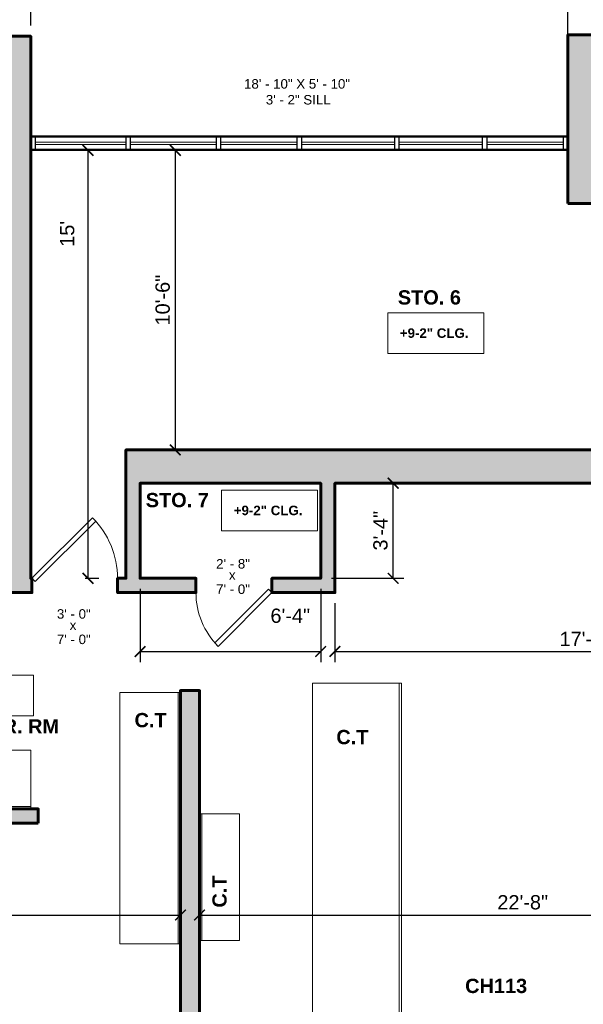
# Model space of a CAD drawing. Header units: inches. Extents: x -2078 to 109126, y -964 to 6385.
# Tile 138 of 256: x 21842 to 22079, y 4209 to 4623. Entities that reach past the tile are written whole.
import ezdxf

# ---------------------------------------------------------------- set-up
doc = ezdxf.new("R2010")
doc.units = ezdxf.units.IN
doc.header["$MEASUREMENT"] = 0
for name, color, linetype, lineweight in [('A-ANNO', 2, 'Continuous', 5), ('A-ANNO-DIMS', 1, 'Continuous', 9), ('A-CASE', 4, 'Continuous', 9), ('A-DOOR', 1, 'Continuous', 18), ('A-GLAZ-CURT', 52, 'Continuous', 9), ('A-GLAZ-CWMG', 51, 'Continuous', 9), ('A-WALL', 3, 'Continuous', 40), ('A-WINDOWS', 2, 'Continuous', 18)]:
    doc.layers.add(name, color=color, linetype=linetype, lineweight=lineweight)
doc.layers.add('A-HATCH', color=9, linetype='Continuous')
doc.styles.add('Arial_1', font='arial.ttf', dxfattribs={"height": 0.0625})
doc.styles.add('Arial_2', font='arial.ttf', dxfattribs={"height": 3})
doc.styles.add('Arial_B', font='arialbd.ttf', dxfattribs={"height": 4.5})
doc.styles.add('Arial_B_1', font='arialbd.ttf', dxfattribs={"height": 3})
doc.styles.add('JC', font='arial.ttf', dxfattribs={"height": 0.125})
doc.dimstyles.new('JC-DIMS', dxfattribs={"dimtxt": 0.125, "dimasz": 0.09375, "dimexe": 0.09375, "dimexo": 0.09375, "dimgap": 0.046875, "dimtad": 1, "dimdec": 1, "dimzin": 0, "dimdsep": 46, "dimlunit": 4, "dimtxsty": 'JC', "dimblk": 'ARCHTICK', "dimcen": 0.09, "dimclrd": 1, "dimclre": 1, "dimclrt": 256, "dimadec": 0, "dimazin": 0, "dimtfac": 1, "dimtdec": 1, "dimtofl": 0, "dimtmove": 1, "dimatfit": 3, "dimfxl": 1, "dimtolj": 1, "dimtzin": 0, "dimarcsym": 0})

# ---------------------------------------------------------------- blocks, each defined once
blk = doc.blocks.new('JC_DOOR_SINGLE PANEL - SINGLE DOOR-1525208-2nd Floor Plan')
at = {"layer": 'A-DOOR', "lineweight": 30}
for p, q in [((-8.87, -27.04), (16.59, -1.59)), ((18, -3), (-7.46, -28.46)), ((16.59, -1.59), (18, -3)), ((-7.46, -28.46), (-8.87, -27.04))]:
    blk.add_line(p, q, dxfattribs=at)
at = {"layer": 'A-DOOR', "lineweight": 9}
blk.add_arc((18, -3), 36, 180, 225, dxfattribs=at)
blk = doc.blocks.new('JC_DOOR_SINGLE PANEL - SINGLE DOOR-1525218-2nd Floor Plan')
at = {"layer": 'A-DOOR', "lineweight": 30}
for p, q in [((-8.04, -24.21), (14.59, -1.59)), ((16, -3), (-6.63, -25.63)), ((14.59, -1.59), (16, -3)), ((-6.63, -25.63), (-8.04, -24.21))]:
    blk.add_line(p, q, dxfattribs=at)
at = {"layer": 'A-DOOR', "lineweight": 9}
blk.add_arc((16, -3), 32, 180, 225, dxfattribs=at)
blk = doc.blocks.new('Instance - Opening - 16_ x 24_-1597986-2nd Floor Plan')
at = {"layer": 'A-WINDOWS'}
for p, q in [((-113, -3), (-113, 3)), ((-113, 3), (113, 3)), ((113, 3), (113, -3)), ((113, -3), (-113, -3))]:
    blk.add_line(p, q, dxfattribs=at)
blk = doc.blocks.new('System Panel - Glazed-1599069-2nd Floor Plan')
at = {"layer": 'A-GLAZ-CURT', "lineweight": 18}
for p, q in [((19, 0.5), (-19, 0.5)), ((-19, 0.5), (-19, -0.5)), ((19, -0.5), (19, 0.5)), ((-19, -0.5), (19, -0.5))]:
    blk.add_line(p, q, dxfattribs=at)
blk = doc.blocks.new('System Panel - Glazed-1598712-2nd Floor Plan')
at = {"layer": 'A-GLAZ-CURT', "lineweight": 18}
for p, q in [((16, 0.5), (-16, 0.5)), ((-16, 0.5), (-16, -0.5)), ((16, -0.5), (16, 0.5)), ((-16, -0.5), (16, -0.5))]:
    blk.add_line(p, q, dxfattribs=at)
blk = doc.blocks.new('System Panel - Glazed-1598710-2nd Floor Plan')
at = {"layer": 'A-GLAZ-CURT', "lineweight": 18}
for p, q in [((17.5, 0.5), (-17.5, 0.5)), ((-17.5, 0.5), (-17.5, -0.5)), ((17.5, -0.5), (17.5, 0.5)), ((-17.5, -0.5), (17.5, -0.5))]:
    blk.add_line(p, q, dxfattribs=at)
blk = doc.blocks.new('System Panel - Glazed-1598711-2nd Floor Plan')
at = {"layer": 'A-GLAZ-CURT', "lineweight": 18}
for p, q in [((19.5, 0.5), (-19.5, 0.5)), ((-19.5, 0.5), (-19.5, -0.5)), ((19.5, -0.5), (19.5, 0.5)), ((-19.5, -0.5), (19.5, -0.5))]:
    blk.add_line(p, q, dxfattribs=at)
blk = doc.blocks.new('System Panel - Glazed-1598709-2nd Floor Plan')
at = {"layer": 'A-GLAZ-CURT', "lineweight": 18}
for p, q in [((18, 0.5), (-18, 0.5)), ((-18, 0.5), (-18, -0.5)), ((18, -0.5), (18, 0.5)), ((-18, -0.5), (18, -0.5))]:
    blk.add_line(p, q, dxfattribs=at)
blk = doc.blocks.new('Rectangular Mullion - 2_5_ x 5_ rectangular-1564720-2nd Floor Plan')
at = {"layer": 'A-GLAZ-CWMG', "lineweight": 30}
for p, q in [((0, 2.5), (-2, 2.5)), ((-2, 2.5), (-2, -2.5)), ((0, -2.5), (0, 2.5)), ((-2, -2.5), (0, -2.5))]:
    blk.add_line(p, q, dxfattribs=at)
blk = doc.blocks.new('Rectangular Mullion - 2_5_ x 5_ rectangular-1564723-2nd Floor Plan')
at = {"layer": 'A-GLAZ-CWMG', "lineweight": 30}
for p, q in [((-2, 2.5), (0, 2.5)), ((-2, -2.5), (-2, 2.5)), ((0, 2.5), (0, -2.5)), ((0, -2.5), (-2, -2.5))]:
    blk.add_line(p, q, dxfattribs=at)
blk = doc.blocks.new('Rectangular Mullion - 2_5_ x 5_ rectangular-V11-2nd Floor Plan')
at = {"layer": 'A-GLAZ-CWMG'}
for p, q in [((-508.52, 466.61), (-546.52, 466.61)), ((-508.52, 466.61), (-508.52, 464.61)), ((-508.52, 461.61), (-546.52, 461.61)), ((-508.52, 463.61), (-508.52, 461.61))]:
    blk.add_line(p, q, dxfattribs=at)
blk = doc.blocks.new('Rectangular Mullion - 2_5_ x 5_ rectangular-1564719-2nd Floor Plan')
at = {"layer": 'A-GLAZ-CWMG', "lineweight": 30}
for p, q in [((-1, 2.5), (1, 2.5)), ((-1, -2.5), (-1, 2.5)), ((1, 2.5), (1, -2.5)), ((1, -2.5), (-1, -2.5))]:
    blk.add_line(p, q, dxfattribs=at)
blk = doc.blocks.new('Rectangular Mullion - 2_5_ x 5_ rectangular-1576960-2nd Floor Plan')
at = {"layer": 'A-GLAZ-CWMG'}
for p, q in [((-324.51, 466.61), (-356.51, 466.61)), ((-324.51, 461.61), (-356.51, 461.61))]:
    blk.add_line(p, q, dxfattribs=at)
blk = doc.blocks.new('Rectangular Mullion - 2_5_ x 5_ rectangular-1575378-2nd Floor Plan')
at = {"layer": 'A-GLAZ-CWMG'}
for p, q in [((-358.51, 466.61), (-393.51, 466.61)), ((-358.51, 461.61), (-393.51, 461.61))]:
    blk.add_line(p, q, dxfattribs=at)
blk = doc.blocks.new('Rectangular Mullion - 2_5_ x 5_ rectangular-1564715-2nd Floor Plan')
at = {"layer": 'A-GLAZ-CWMG'}
for p, q in [((-395.51, 466.61), (-434.51, 466.61)), ((-395.51, 461.61), (-434.51, 461.61))]:
    blk.add_line(p, q, dxfattribs=at)
blk = doc.blocks.new('Rectangular Mullion - 2_5_ x 5_ rectangular-1573216-2nd Floor Plan')
at = {"layer": 'A-GLAZ-CWMG'}
for p, q in [((-470.51, 466.61), (-506.51, 466.61)), ((-470.51, 461.61), (-506.51, 461.61))]:
    blk.add_line(p, q, dxfattribs=at)
blk = doc.blocks.new('JC_COUNTERTOP - JC_COUNTERTOP-1703647-2nd Floor Plan')
at = {"layer": 'A-CASE'}
for p, q in [((-194.85, 0), (-194.85, -1)), ((0, -1), (0, 0)), ((-194.85, -1), (0, -1)), ((-194.85, -1), (-194.85, -24.7)), ((0, -24.7), (0, -1)), ((-194.85, -24.7), (0, -24.7))]:
    blk.add_line(p, q, dxfattribs=at)
blk = doc.blocks.new('JC_COUNTERTOP - JC_COUNTERTOP-1703929-2nd Floor Plan')
at = {"layer": 'A-CASE'}
for p, q in [((-105.67, 0), (-105.67, -1)), ((0, -1), (0, 0)), ((-105.67, -1), (0, -1)), ((-105.67, -1), (-105.67, -25.57)), ((0, -25.57), (0, -1)), ((-105.67, -25.57), (0, -25.57))]:
    blk.add_line(p, q, dxfattribs=at)
blk = doc.blocks.new('JC_COUNTERTOP - JC_COUNTERTOP-1705602-2nd Floor Plan')
at = {"layer": 'A-CASE'}
for p, q in [((-53.31, 0), (-53.31, -1)), ((0, -1), (0, 0)), ((-53.31, -1), (0, -1)), ((-53.31, -1), (-53.31, -16.85)), ((0, -16.85), (0, -1)), ((-53.31, -16.85), (0, -16.85))]:
    blk.add_line(p, q, dxfattribs=at)
blk = doc.blocks.new('JC_COUNTERTOP - JC_COUNTERTOP-1705802-2nd Floor Plan')
at = {"layer": 'A-CASE'}
for p, q in [((-204.87, 0), (-204.87, -1)), ((0, 0), (-204.87, 0)), ((0, -1), (0, 0)), ((-204.87, -1), (0, -1)), ((-204.87, -1), (-204.87, -37.4)), ((0, -37.4), (0, -1)), ((-204.87, -37.4), (0, -37.4))]:
    blk.add_line(p, q, dxfattribs=at)
blk = doc.blocks.new('_ArchTick')
at = {"color": 0, "linetype": 'ByBlock', "const_width": 0.15}
blk.add_lwpolyline([(-0.5, -0.5), (0.5, 0.5)], dxfattribs=at)
blk = doc.blocks.new('*D897')
at = {"layer": 'A-ANNO-DIMS', "color": 1, "lineweight": -2, "transparency": 16777216}
for p, q in [((21846.88, 4620.24), (21846.88, 4802.94)), ((22189.88, 4572.24), (22189.88, 4802.94)), ((21846.88, 4798.44), (22189.88, 4798.44))]:
    blk.add_line(p, q, dxfattribs=at)
at = {"layer": 'Defpoints', "color": 0, "transparency": 16777216}
for p in [(22189.88, 4798.44), (21846.88, 4615.74), (22189.88, 4567.74)]:
    blk.add_point(p, dxfattribs=at)
at = {"layer": 'A-ANNO-DIMS', "color": 1, "lineweight": -2, "transparency": 16777216, "xscale": 4.5, "yscale": 4.5, "zscale": 4.5, "rotation": 180}
blk.add_blockref('_ArchTick', (21846.88, 4798.44), dxfattribs=at)
at = {"layer": 'A-ANNO-DIMS', "color": 1, "lineweight": -2, "transparency": 16777216, "xscale": 4.5, "yscale": 4.5, "zscale": 4.5}
blk.add_blockref('_ArchTick', (22189.88, 4798.44), dxfattribs=at)
at = {"layer": 'A-ANNO-DIMS', "transparency": 16777216, "insert": (22018.38, 4803.75), "char_height": 6, "width": 0.4874, "attachment_point": 5, "style": 'JC'}
blk.add_mtext('\\A1;28\'-7"', dxfattribs=at)
blk = doc.blocks.new('*D853')
at = {"layer": 'A-ANNO-DIMS', "color": 1, "lineweight": -2, "transparency": 16777216}
for p, q in [((21846.88, 4620.24), (21846.88, 4755.89)), ((22072.88, 4601.54), (22072.88, 4755.89)), ((21846.88, 4751.39), (22072.88, 4751.39))]:
    blk.add_line(p, q, dxfattribs=at)
at = {"layer": 'Defpoints', "color": 0, "transparency": 16777216}
for p in [(22072.88, 4751.39), (21846.88, 4615.74), (22072.88, 4597.04)]:
    blk.add_point(p, dxfattribs=at)
at = {"layer": 'A-ANNO-DIMS', "color": 1, "lineweight": -2, "transparency": 16777216, "xscale": 4.5, "yscale": 4.5, "zscale": 4.5, "rotation": 180}
blk.add_blockref('_ArchTick', (21846.88, 4751.39), dxfattribs=at)
at = {"layer": 'A-ANNO-DIMS', "color": 1, "lineweight": -2, "transparency": 16777216, "xscale": 4.5, "yscale": 4.5, "zscale": 4.5}
blk.add_blockref('_ArchTick', (22072.88, 4751.39), dxfattribs=at)
at = {"layer": 'A-ANNO-DIMS', "transparency": 16777216, "insert": (21959.88, 4756.71), "char_height": 6, "width": 0.5739, "attachment_point": 5, "style": 'JC'}
blk.add_mtext('\\A1;18\'-10"', dxfattribs=at)
blk = doc.blocks.new('*D879')
at = {"layer": 'A-ANNO-DIMS', "color": 1, "lineweight": -2, "transparency": 16777216}
for p, q in [((21455.88, 4620.24), (21455.88, 4837.58)), ((23421.88, 4620.69), (23421.88, 4837.58)), ((21455.88, 4833.08), (23421.88, 4833.08))]:
    blk.add_line(p, q, dxfattribs=at)
at = {"layer": 'Defpoints', "color": 0, "transparency": 16777216}
for p in [(23421.88, 4833.08), (21455.88, 4615.74), (23421.88, 4616.19)]:
    blk.add_point(p, dxfattribs=at)
at = {"layer": 'A-ANNO-DIMS', "color": 1, "lineweight": -2, "transparency": 16777216, "xscale": 4.5, "yscale": 4.5, "zscale": 4.5, "rotation": 180}
blk.add_blockref('_ArchTick', (21455.88, 4833.08), dxfattribs=at)
at = {"layer": 'A-ANNO-DIMS', "color": 1, "lineweight": -2, "transparency": 16777216, "xscale": 4.5, "yscale": 4.5, "zscale": 4.5}
blk.add_blockref('_ArchTick', (23421.88, 4833.08), dxfattribs=at)
at = {"layer": 'A-ANNO-DIMS', "transparency": 16777216, "insert": (22438.88, 4838.4), "char_height": 6, "width": 0.6604, "attachment_point": 5, "style": 'JC'}
blk.add_mtext('\\A1;163\'-10"', dxfattribs=at)
blk = doc.blocks.new('*D945')
at = {"layer": 'A-ANNO-DIMS', "color": 1, "lineweight": -2, "transparency": 16777216}
for p, q in [((21869.81, 4567.74), (21875.47, 4567.74)), ((21870.97, 4387.74), (21870.97, 4567.74)), ((21869.81, 4387.74), (21875.47, 4387.74))]:
    blk.add_line(p, q, dxfattribs=at)
at = {"layer": 'Defpoints', "color": 0, "transparency": 16777216}
for p in [(21865.31, 4567.74), (21870.97, 4567.74), (21865.31, 4387.74)]:
    blk.add_point(p, dxfattribs=at)
at = {"layer": 'A-ANNO-DIMS', "color": 1, "lineweight": -2, "transparency": 16777216, "xscale": 4.5, "yscale": 4.5, "zscale": 4.5}
for p, rotation in [((21870.97, 4567.74), 90), ((21870.97, 4387.74), 270)]:
    blk.add_blockref('_ArchTick', p, dxfattribs=dict(at, rotation=rotation))
at = {"layer": 'A-ANNO-DIMS', "transparency": 16777216, "insert": (21859.18, 4527.15), "char_height": 6, "width": 0.4874, "attachment_point": 1, "rotation": 90, "line_spacing_factor": 0.941778, "style": 'JC'}
blk.add_mtext("\\A1;15'", dxfattribs=at)
blk = doc.blocks.new('*D947')
at = {"layer": 'A-ANNO-DIMS', "color": 1, "lineweight": -2, "transparency": 16777216}
for p, q in [((21906.56, 4567.74), (21912.21, 4567.74)), ((21907.71, 4441.74), (21907.71, 4567.74)), ((21906.56, 4441.74), (21912.21, 4441.74))]:
    blk.add_line(p, q, dxfattribs=at)
at = {"layer": 'Defpoints', "color": 0, "transparency": 16777216}
for p in [(21902.06, 4567.74), (21907.71, 4567.74), (21902.06, 4441.74)]:
    blk.add_point(p, dxfattribs=at)
at = {"layer": 'A-ANNO-DIMS', "color": 1, "lineweight": -2, "transparency": 16777216, "xscale": 4.5, "yscale": 4.5, "zscale": 4.5}
for p, rotation in [((21907.71, 4567.74), 90), ((21907.71, 4441.74), 270)]:
    blk.add_blockref('_ArchTick', p, dxfattribs=dict(at, rotation=rotation))
at = {"layer": 'A-ANNO-DIMS', "transparency": 16777216, "insert": (21902.4, 4504.74), "char_height": 6, "width": 0.4874, "attachment_point": 5, "rotation": 90, "style": 'JC'}
blk.add_mtext('\\A1;10\'-6"', dxfattribs=at)
blk = doc.blocks.new('*D949')
at = {"layer": 'A-ANNO-DIMS', "color": 1, "lineweight": -2, "transparency": 16777216}
for p, q in [((21892.88, 4383.24), (21892.88, 4352.46)), ((21968.88, 4383.24), (21968.88, 4352.46)), ((21892.88, 4356.96), (21968.88, 4356.96))]:
    blk.add_line(p, q, dxfattribs=at)
at = {"layer": 'Defpoints', "color": 0, "transparency": 16777216}
for p in [(21892.88, 4387.74), (21968.88, 4387.74), (21968.88, 4356.96)]:
    blk.add_point(p, dxfattribs=at)
at = {"layer": 'A-ANNO-DIMS', "color": 1, "lineweight": -2, "transparency": 16777216, "xscale": 4.5, "yscale": 4.5, "zscale": 4.5, "rotation": 180}
blk.add_blockref('_ArchTick', (21892.88, 4356.96), dxfattribs=at)
at = {"layer": 'A-ANNO-DIMS', "color": 1, "lineweight": -2, "transparency": 16777216, "xscale": 4.5, "yscale": 4.5, "zscale": 4.5}
blk.add_blockref('_ArchTick', (21968.88, 4356.96), dxfattribs=at)
at = {"layer": 'A-ANNO-DIMS', "transparency": 16777216, "insert": (21947.72, 4375), "char_height": 6, "width": 0.4008, "attachment_point": 1, "line_spacing_factor": 0.941778, "style": 'JC'}
blk.add_mtext('\\A1;6\'-4"', dxfattribs=at)
blk = doc.blocks.new('*D951')
at = {"layer": 'A-ANNO-DIMS', "color": 1, "lineweight": -2, "transparency": 16777216}
for p, q in [((21974.88, 4377.24), (21974.88, 4352.46)), ((21974.88, 4356.96), (22189.88, 4356.96)), ((22189.88, 4358.12), (22189.88, 4352.46))]:
    blk.add_line(p, q, dxfattribs=at)
at = {"layer": 'Defpoints', "color": 0, "transparency": 16777216}
for p in [(21974.88, 4381.74), (22189.88, 4362.62), (22189.88, 4356.96)]:
    blk.add_point(p, dxfattribs=at)
at = {"layer": 'A-ANNO-DIMS', "color": 1, "lineweight": -2, "transparency": 16777216, "xscale": 4.5, "yscale": 4.5, "zscale": 4.5, "rotation": 180}
blk.add_blockref('_ArchTick', (21974.88, 4356.96), dxfattribs=at)
at = {"layer": 'A-ANNO-DIMS', "color": 1, "lineweight": -2, "transparency": 16777216, "xscale": 4.5, "yscale": 4.5, "zscale": 4.5}
blk.add_blockref('_ArchTick', (22189.88, 4356.96), dxfattribs=at)
at = {"layer": 'A-ANNO-DIMS', "transparency": 16777216, "insert": (22082.38, 4362.23), "char_height": 6, "width": 0.5739, "attachment_point": 5, "style": 'JC'}
blk.add_mtext('\\A1;17\'-11"', dxfattribs=at)
blk = doc.blocks.new('*D953')
at = {"layer": 'A-ANNO-DIMS', "color": 1, "lineweight": -2, "transparency": 16777216}
for p, q in [((21578.88, 4247.28), (21578.88, 4241.62)), ((21578.88, 4246.12), (21909.88, 4246.12)), ((21909.88, 4247.28), (21909.88, 4241.62))]:
    blk.add_line(p, q, dxfattribs=at)
at = {"layer": 'Defpoints', "color": 0, "transparency": 16777216}
for p in [(21578.88, 4251.78), (21909.88, 4251.78), (21909.88, 4246.12)]:
    blk.add_point(p, dxfattribs=at)
at = {"layer": 'A-ANNO-DIMS', "color": 1, "lineweight": -2, "transparency": 16777216, "xscale": 4.5, "yscale": 4.5, "zscale": 4.5, "rotation": 180}
blk.add_blockref('_ArchTick', (21578.88, 4246.12), dxfattribs=at)
at = {"layer": 'A-ANNO-DIMS', "color": 1, "lineweight": -2, "transparency": 16777216, "xscale": 4.5, "yscale": 4.5, "zscale": 4.5}
blk.add_blockref('_ArchTick', (21909.88, 4246.12), dxfattribs=at)
at = {"layer": 'A-ANNO-DIMS', "transparency": 16777216, "insert": (21744.38, 4251.38), "char_height": 6, "width": 0.4874, "attachment_point": 5, "style": 'JC'}
blk.add_mtext('\\A1;27\'-7"', dxfattribs=at)
blk = doc.blocks.new('*D955')
at = {"layer": 'A-ANNO-DIMS', "color": 1, "lineweight": -2, "transparency": 16777216}
for p, q in [((21917.88, 4247.28), (21917.88, 4241.62)), ((21917.88, 4246.12), (22189.88, 4246.12)), ((22189.88, 4247.28), (22189.88, 4241.62))]:
    blk.add_line(p, q, dxfattribs=at)
at = {"layer": 'Defpoints', "color": 0, "transparency": 16777216}
for p in [(21917.88, 4251.78), (22189.88, 4251.78), (22189.88, 4246.12)]:
    blk.add_point(p, dxfattribs=at)
at = {"layer": 'A-ANNO-DIMS', "color": 1, "lineweight": -2, "transparency": 16777216, "xscale": 4.5, "yscale": 4.5, "zscale": 4.5, "rotation": 180}
blk.add_blockref('_ArchTick', (21917.88, 4246.12), dxfattribs=at)
at = {"layer": 'A-ANNO-DIMS', "color": 1, "lineweight": -2, "transparency": 16777216, "xscale": 4.5, "yscale": 4.5, "zscale": 4.5}
blk.add_blockref('_ArchTick', (22189.88, 4246.12), dxfattribs=at)
at = {"layer": 'A-ANNO-DIMS', "transparency": 16777216, "insert": (22053.88, 4251.44), "char_height": 6, "width": 0.4874, "attachment_point": 5, "style": 'JC'}
blk.add_mtext('\\A1;22\'-8"', dxfattribs=at)
blk = doc.blocks.new('*D1059')
at = {"layer": 'A-ANNO-DIMS', "color": 1, "lineweight": -2, "transparency": 16777216}
for p, q in [((21998.2, 4427.74), (22003.86, 4427.74)), ((21999.36, 4387.74), (21999.36, 4427.74)), ((21973.38, 4387.74), (22003.86, 4387.74))]:
    blk.add_line(p, q, dxfattribs=at)
at = {"layer": 'Defpoints', "color": 0, "transparency": 16777216}
for p in [(21993.7, 4427.74), (21999.36, 4427.74), (21968.88, 4387.74)]:
    blk.add_point(p, dxfattribs=at)
at = {"layer": 'A-ANNO-DIMS', "color": 1, "lineweight": -2, "transparency": 16777216, "xscale": 4.5, "yscale": 4.5, "zscale": 4.5}
for p, rotation in [((21999.36, 4427.74), 90), ((21999.36, 4387.74), 270)]:
    blk.add_blockref('_ArchTick', p, dxfattribs=dict(at, rotation=rotation))
at = {"layer": 'A-ANNO-DIMS', "transparency": 16777216, "insert": (21994.04, 4407.74), "char_height": 6, "width": 0.4008, "attachment_point": 5, "rotation": 90, "style": 'JC'}
blk.add_mtext('\\A1;3\'-4"', dxfattribs=at)
blk = doc.blocks.new('JC- existing door Tag_quad - JC- existing door Tag_quad-839775-2nd Floor Plan')
at = {"layer": 'A-ANNO', "insert": (-0.0234, 0.0378), "char_height": 0.0625, "width": 0.0505, "attachment_point": 1, "style": 'Arial_1', "bg_fill": 3, "box_fill_scale": 1.25, "bg_fill_color": 256, "bg_fill_true_color": 13158600, "bg_fill_transparency": 0}
blk.add_mtext('x', dxfattribs=at)

msp = doc.modelspace()

# ---------------------------------------------------------------- hatches: boundary and pattern name
at = {"layer": 'A-HATCH'}
h = msp.add_hatch(color=256, dxfattribs=at)
h.dxf.hatch_style = 1
h.paths.add_polyline_path([(22085.881, 4616.348), (22072.881, 4616.348), (22072.881, 4545.348), (22085.881, 4545.348)])
h.paths.add_polyline_path([(22325.881, 4616.348), (22312.881, 4616.348), (22312.881, 4525.348), (22315.038, 4525.348), (22315.038, 4406.741), (22273.96, 4406.741), (22273.96, 4401.741), (22322.038, 4401.741), (22322.038, 4406.741), (22320.038, 4406.741), (22320.038, 4525.348), (22325.881, 4525.348)])
h.paths.add_polyline_path([(22565.881, 4616.348), (22552.881, 4616.348), (22552.881, 4525.693), (22560.881, 4525.693), (22560.881, 4406.741), (22547.46, 4406.741), (22547.46, 4401.741), (22570.881, 4401.741), (22570.881, 4406.741), (22565.881, 4406.741)])
h.paths.add_polyline_path([(22441.881, 4567.741), (22436.881, 4567.741), (22436.881, 4406.741), (22416.46, 4406.741), (22416.46, 4401.741), (22448.038, 4401.741), (22448.038, 4406.741), (22441.881, 4406.741)])
h.paths.add_polyline_path([(22686.881, 4567.741), (22681.881, 4567.741), (22681.881, 4406.741), (22667.881, 4406.741), (22667.881, 4401.741), (22686.881, 4401.741)])
h.paths.add_polyline_path([(22619.881, 4406.741), (22606.881, 4406.741), (22606.881, 4401.741), (22619.881, 4401.741)])
h.paths.add_polyline_path([(22804.881, 4616.193), (22792.881, 4616.193), (22792.881, 4526.741), (22804.881, 4526.741)])
h.paths.add_polyline_path([(23044.881, 4616.193), (23032.881, 4616.193), (23032.881, 4525.693), (23044.881, 4525.693)])
h.paths.add_polyline_path([(23285.875, 4616.193), (23272.875, 4616.193), (23272.875, 4524.741), (23278.875, 4524.741), (23278.875, 4525.693), (23284.875, 4525.693), (23284.875, 4532.241), (23285.875, 4532.241), (23285.875, 4563.741), (23409.875, 4563.741), (23409.875, 4533.741), (23375.591, 4533.741), (23375.591, 4524.717), (23381.591, 4524.717), (23381.591, 4525.741), (23421.875, 4525.741), (23421.875, 4616.193), (23409.875, 4616.193), (23409.875, 4573.741), (23285.875, 4573.741)])
h.paths.add_polyline_path([(23419.875, 4441.741), (23422.162, 4441.741), (23422.162, 4451.741), (23381.591, 4451.741), (23381.591, 4452.717), (23375.591, 4452.717), (23375.591, 4451.741), (23375.162, 4451.741), (23375.162, 4449.741), (23278.875, 4449.741), (23278.875, 4452.741), (23272.875, 4452.741), (23272.875, 4449.741), (23270.76, 4449.741), (23270.76, 4429.741), (23274.76, 4429.741), (23274.76, 4424.82), (23279.76, 4424.82), (23279.76, 4441.741), (23409.875, 4441.741), (23409.875, 4338.285), (23337.125, 4338.285), (23337.125, 4336.741), (23279.76, 4336.741), (23279.76, 4341.241), (23274.76, 4341.241), (23274.76, 4324.741), (23279.76, 4324.741), (23279.76, 4330.741), (23337.125, 4330.741), (23337.125, 4329.285), (23409.875, 4329.285), (23409.875, 4223.741), (23279.76, 4223.741), (23279.76, 4235.241), (23274.76, 4235.241), (23274.76, 4214.741), (23279.76, 4214.741), (23279.76, 4217.741), (23410.875, 4217.741), (23410.875, 4099.741), (23279.76, 4099.741), (23279.76, 4127.241), (23274.76, 4127.241), (23274.76, 4113.741), (23269.76, 4113.741), (23269.76, 4097.741), (23244.875, 4097.741), (23244.875, 4092.741), (23410.875, 4092.741), (23410.875, 3999.741), (23285.875, 3999.741), (23285.875, 4016.741), (23273.875, 4016.741), (23273.875, 3980.741), (23201.875, 3980.741), (23201.875, 3970.741), (23222.875, 3970.741), (23222.875, 3950.741), (23228.875, 3950.741), (23228.875, 3970.741), (23285.875, 3970.741), (23285.875, 3993.741), (23410.875, 3993.741), (23410.875, 3874.741), (23228.875, 3874.741), (23228.875, 3914.741), (23222.875, 3914.741), (23222.875, 3874.741), (23208.695, 3874.741), (23208.695, 3866.741), (23410.875, 3866.741), (23410.875, 3830.741), (23425.88, 3830.741), (23425.88, 3765.442), (23351.538, 3765.442), (23351.538, 3806.796), (23279.538, 3806.796), (23279.538, 3771.442), (23147.149, 3771.442), (23147.149, 3660.599), (23153.149, 3660.599), (23153.149, 3765.442), (23285.538, 3765.442), (23285.538, 3800.796), (23345.538, 3800.796), (23345.538, 3759.442), (23431.88, 3759.442), (23431.88, 3836.741), (23419.875, 3836.741), (23419.875, 4231.242), (23584.881, 4231.242), (23584.881, 4241.242), (23419.875, 4241.242), (23419.875, 4341.704)])
h.paths.add_polyline_path([(23279.76, 4288.741), (23274.76, 4288.741), (23274.76, 4283.241), (23279.76, 4283.241)], flags=17)
h.paths.add_polyline_path([(23279.76, 4388.82), (23274.76, 4388.82), (23274.76, 4377.241), (23279.76, 4377.241)], flags=17)
h.paths.add_polyline_path([(23196.875, 4097.741), (23187.37, 4097.741), (23182.992, 4092.335), (23187.655, 4088.559), (23191.042, 4092.741), (23196.875, 4092.741)], flags=17)
h.paths.add_polyline_path([(23164.999, 4060.582), (23160.337, 4064.358), (23157.875, 4061.318), (23157.875, 4049.741), (23163.875, 4049.741), (23163.875, 4059.193)], flags=17)
h.paths.add_polyline_path([(23163.875, 4013.741), (23157.875, 4013.741), (23157.875, 3980.741), (23155.875, 3980.741), (23155.875, 3970.741), (23165.875, 3970.741), (23165.875, 3980.741), (23163.875, 3980.741)], flags=17)
h.paths.add_polyline_path([(22152.381, 3976.741), (22150.881, 3976.741), (22150.881, 3980.741), (22085.881, 3980.741), (22085.881, 4017.381), (22072.881, 4017.381), (22072.881, 3980.741), (22067.881, 3980.741), (22067.881, 3970.741), (22152.381, 3970.741)])
h.paths.add_polyline_path([(22197.881, 4334.741), (22189.881, 4334.741), (22189.881, 4008.741), (22190.881, 4008.741), (22190.881, 3976.741), (22188.381, 3976.741), (22188.381, 3970.741), (22198.381, 3970.741), (22198.381, 3976.741), (22196.881, 3976.741), (22196.881, 4008.741), (22197.881, 4008.741)])

# ---------------------------------------------------------------- linework, layer by layer
at = {"layer": 'A-ANNO', "flags": 128}
for points in [[(21997.064, 4499.325), (22037.465, 4499.325), (22037.465, 4482.256), (21997.064, 4482.256)], [(21927.187, 4424.739), (21967.588, 4424.739), (21967.588, 4407.671), (21927.187, 4407.671)], [(21806.288, 4346.999), (21848.024, 4346.999), (21848.024, 4329.931), (21806.288, 4329.931)]]:
    msp.add_lwpolyline(points, close=True, dxfattribs=at)
at = {"layer": 'A-WALL'}
for p, q in [((21846.881, 4573.741), (22072.881, 4573.741)), ((22072.881, 4567.741), (21846.881, 4567.741))]:
    msp.add_line(p, q, dxfattribs=at)
at = {"layer": 'A-WALL', "lineweight": 60}
msp.add_lwpolyline([(21674.761, 4381.741), (21847.381, 4381.741), (21847.381, 4387.741), (21846.881, 4387.741), (21846.881, 4615.741), (21833.881, 4615.741)], dxfattribs=at)
for points in [[(22072.881, 4545.348), (22085.881, 4545.348), (22085.881, 4616.348), (22072.881, 4616.348)], [(21909.881, 4142.049), (21917.881, 4142.049), (21917.881, 4340.478), (21909.881, 4340.478)], [(21850.031, 4284.741), (21850.031, 4290.741), (21650.031, 4290.741), (21650.031, 4284.741)]]:
    msp.add_lwpolyline(points, close=True, dxfattribs=at)

# ---------------------------------------------------------------- block references
at = {"layer": 'A-ANNO', "xscale": 64, "yscale": 64, "zscale": 64}
msp.add_blockref('JC- existing door Tag_quad - JC- existing door Tag_quad-839775-2nd Floor Plan', (21864.758, 4367.608), dxfattribs=at)
at = {"layer": 'A-CASE'}
for name, p, rotation in [('JC_COUNTERTOP - JC_COUNTERTOP-1705802-2nd Floor Plan', (22002.881, 4138.741), 269.9999999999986), ('JC_COUNTERTOP - JC_COUNTERTOP-1703929-2nd Floor Plan', (21909.881, 4234.049), 269.999999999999), ('JC_COUNTERTOP - JC_COUNTERTOP-1703647-2nd Floor Plan', (21652.031, 4290.741), 180), ('JC_COUNTERTOP - JC_COUNTERTOP-1705602-2nd Floor Plan', (21917.881, 4288.741), 89.9999999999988)]:
    msp.add_blockref(name, p, dxfattribs=dict(at, rotation=rotation))
at = {"layer": 'A-DOOR', "rotation": 180}
msp.add_blockref('JC_DOOR_SINGLE PANEL - SINGLE DOOR-1525208-2nd Floor Plan', (21865.381, 4384.741), dxfattribs=at)
at = {"layer": 'A-DOOR'}
msp.add_blockref('JC_DOOR_SINGLE PANEL - SINGLE DOOR-1525218-2nd Floor Plan', (21932.381, 4384.741), dxfattribs=at)
at = {"layer": 'A-GLAZ-CURT'}
for name, p in [('System Panel - Glazed-1599069-2nd Floor Plan', (21867.878, 4570.741)), ('System Panel - Glazed-1598709-2nd Floor Plan', (21906.881, 4570.741)), ('System Panel - Glazed-1598712-2nd Floor Plan', (21942.881, 4570.741)), ('System Panel - Glazed-1598711-2nd Floor Plan', (21980.381, 4570.741)), ('System Panel - Glazed-1598710-2nd Floor Plan', (22019.381, 4570.741)), ('System Panel - Glazed-1598712-2nd Floor Plan', (22054.881, 4570.741))]:
    msp.add_blockref(name, p, dxfattribs=at)
at = {"layer": 'A-GLAZ-CWMG', "rotation": 180}
msp.add_blockref('Rectangular Mullion - 2_5_ x 5_ rectangular-1564720-2nd Floor Plan', (21846.875, 4570.741), dxfattribs=at)
at = {"layer": 'A-GLAZ-CWMG'}
for name, p in [('Rectangular Mullion - 2_5_ x 5_ rectangular-V11-2nd Floor Plan', (22395.391, 4106.63)), ('Rectangular Mullion - 2_5_ x 5_ rectangular-1573216-2nd Floor Plan', (22395.391, 4106.63)), ('Rectangular Mullion - 2_5_ x 5_ rectangular-1576960-2nd Floor Plan', (22283.391, 4106.63)), ('Rectangular Mullion - 2_5_ x 5_ rectangular-1564715-2nd Floor Plan', (22395.391, 4106.63)), ('Rectangular Mullion - 2_5_ x 5_ rectangular-1575378-2nd Floor Plan', (22395.391, 4106.63)), ('Rectangular Mullion - 2_5_ x 5_ rectangular-1576960-2nd Floor Plan', (22395.391, 4106.63))]:
    msp.add_blockref(name, p, dxfattribs=at)
at = {"layer": 'A-GLAZ-CWMG', "extrusion": (0, 0, -1), "rotation": 180}
for name, p in [('Rectangular Mullion - 2_5_ x 5_ rectangular-1564719-2nd Floor Plan', (-21887.881, 4570.741)), ('Rectangular Mullion - 2_5_ x 5_ rectangular-1564719-2nd Floor Plan', (-21925.881, 4570.741)), ('Rectangular Mullion - 2_5_ x 5_ rectangular-1564719-2nd Floor Plan', (-21959.881, 4570.741)), ('Rectangular Mullion - 2_5_ x 5_ rectangular-1564719-2nd Floor Plan', (-22000.881, 4570.741)), ('Rectangular Mullion - 2_5_ x 5_ rectangular-1564719-2nd Floor Plan', (-22037.881, 4570.741)), ('Rectangular Mullion - 2_5_ x 5_ rectangular-1564723-2nd Floor Plan', (-22072.881, 4570.741))]:
    msp.add_blockref(name, p, dxfattribs=at)
at = {"layer": 'A-WINDOWS'}
msp.add_blockref('Instance - Opening - 16_ x 24_-1597986-2nd Floor Plan', (21959.881, 4570.741), dxfattribs=at)

# ---------------------------------------------------------------- texts
at = {"layer": 'A-ANNO', "attachment_point": 1}
for s, insert, char_height, width, style in [('18\' - 10" X 5\' - 10"', (21936.612, 4597.689), 4, 56.156, 'Arial_2'), ('3\' - 2" SILL', (21945.779, 4591.022), 4, 34.138, 'Arial_2'), ('STO. 6', (22001.335, 4508.886), 6, 32.724, 'Arial_B'), ('+9-2" CLG.', (22002.184, 4492.871), 4, 36.36, 'Arial_B_1'), ('STO. 7', (21895.253, 4423.635), 6, 32.724, 'Arial_B'), ('+9-2" CLG.', (21932.307, 4418.286), 4, 36.36, 'Arial_B_1'), ('FEMALE PWDR. RM', (21778.698, 4328.473), 6, 97.97, 'Arial_B'), ('C.T', (21890.54, 4331.088), 6, 16.766, 'Arial_B'), ('C.T', (21975.459, 4323.964), 6, 16.766, 'Arial_B'), ('CH113', (22029.655, 4219.304), 6, 58.176, 'Arial_B')]:
    msp.add_mtext(s, dxfattribs=dict(at, insert=insert, char_height=char_height, width=width, style=style))
at = {"layer": 'A-ANNO', "insert": (21923.287, 4249.222), "char_height": 6, "width": 16.766, "attachment_point": 1, "rotation": 90, "style": 'Arial_B'}
msp.add_mtext('C.T', dxfattribs=at)

# ---------------------------------------------------------------- dimensions: what is measured, and where the dimension line sits
at = {"layer": 'A-ANNO-DIMS'}
for base, p1, p2, picture, middle in [((23421.875, 4833.082), (21455.881, 4615.741), (23421.875, 4616.193), '*D879', (22438.878, 4838.398)), ((22189.881, 4798.436), (21846.881, 4615.741), (22189.881, 4567.741), '*D897', (22018.381, 4803.749)), ((22072.881, 4751.393), (21846.881, 4615.741), (22072.881, 4597.036), '*D853', (21959.881, 4756.707)), ((22189.881, 4356.963), (21974.881, 4381.741), (22189.881, 4362.62), '*D951', (22082.381, 4362.226)), ((21909.881, 4246.122), (21578.881, 4251.778), (21909.881, 4251.778), '*D953', (21744.381, 4251.384)), ((22189.881, 4246.122), (21917.881, 4251.778), (22189.881, 4251.778), '*D955', (22053.881, 4251.435))]:
    dim = msp.add_linear_dim(base=base, p1=p1, p2=p2, dimstyle='JC-DIMS', dxfattribs=at)
    dim.commit()
    dim.dimension.update_dxf_attribs({"geometry": picture, "text_midpoint": middle})
dim = msp.add_linear_dim(base=(21870.972, 4567.741), p1=(21865.315, 4387.741), p2=(21865.315, 4567.741), angle=90, dimstyle='JC-DIMS', dxfattribs=at)
dim.commit()
dim.dimension.update_dxf_attribs({"geometry": '*D945', "text_midpoint": (21863.182, 4531.962), "dimtype": 160, "text_rotation": 90})
for base, p1, p2, picture, middle in [((21907.712, 4567.741), (21902.056, 4441.741), (21902.056, 4567.741), '*D947', (21902.399, 4504.741)), ((21999.36, 4427.741), (21968.881, 4387.741), (21993.703, 4427.741), '*D1059', (21994.044, 4407.741))]:
    dim = msp.add_linear_dim(base=base, p1=p1, p2=p2, angle=90, dimstyle='JC-DIMS', dxfattribs=at)
    dim.commit()
    dim.dimension.update_dxf_attribs({"geometry": picture, "text_midpoint": middle})
dim = msp.add_linear_dim(base=(21968.881, 4356.963), p1=(21892.881, 4387.741), p2=(21968.881, 4387.741), dimstyle='JC-DIMS', dxfattribs=at)
dim.commit()
dim.dimension.update_dxf_attribs({"geometry": '*D949', "text_midpoint": (21955.711, 4364.753), "dimtype": 160})

# ---------------------------------------------------------------- next in the draw order: block references
at = {"layer": 'A-ANNO', "xscale": 64, "yscale": 64, "zscale": 64}
msp.add_blockref('JC- existing door Tag_quad - JC- existing door Tag_quad-839775-2nd Floor Plan', (21931.758, 4388.695), dxfattribs=at)

# ---------------------------------------------------------------- next in the draw order: texts
at = {"layer": 'A-ANNO', "char_height": 4, "width": 17.978, "attachment_point": 1, "style": 'Arial_2'}
for s, insert in [('3\' - 0"', (21857.873, 4374.746)), ('7\' - 0"', (21857.873, 4364.064))]:
    msp.add_mtext(s, dxfattribs=dict(at, insert=insert))

# ---------------------------------------------------------------- next in the draw order: hatches: boundary and pattern name
at = {"layer": 'A-HATCH'}
h = msp.add_hatch(color=256, dxfattribs=at)
h.dxf.hatch_style = 1
h.paths.add_polyline_path([(21846.881, 4615.741), (21833.881, 4615.741), (21833.881, 4573.741), (21606.881, 4573.741), (21606.881, 4615.848), (21593.881, 4615.848), (21593.881, 4573.741), (21468.881, 4573.741), (21468.881, 4615.741), (21455.881, 4615.741), (21455.881, 4344.741), (21457.881, 4344.741), (21457.881, 3948.741), (21456.881, 3948.741), (21456.881, 3872.241), (21468.881, 3872.241), (21468.881, 3877.741), (21482.881, 3877.741), (21482.881, 3846.741), (21492.881, 3846.741), (21492.881, 3882.741), (21578.881, 3882.741), (21578.881, 3913.741), (21573.881, 3913.741), (21573.881, 3888.741), (21482.881, 3888.741), (21482.881, 3890.741), (21468.881, 3890.741), (21468.881, 3948.741), (21573.881, 3948.741), (21573.881, 3945.741), (21578.881, 3945.741), (21578.881, 4056.741), (21572.881, 4056.741), (21572.881, 4056.053), (21572.881, 3954.741), (21467.881, 3954.741), (21467.881, 4132.741), (21572.881, 4132.741), (21572.881, 4092.741), (21578.881, 4092.741), (21578.881, 4220.241), (21568.881, 4220.241), (21568.881, 4218.741), (21513.881, 4218.741), (21513.881, 4213.741), (21572.881, 4213.741), (21572.881, 4138.741), (21468.881, 4138.741), (21468.881, 4213.741), (21477.881, 4213.741), (21477.881, 4218.741), (21468.881, 4218.741), (21468.881, 4287.741), (21568.881, 4287.741), (21568.881, 4250.241), (21578.881, 4250.241), (21578.881, 4310.741), (21572.881, 4310.741), (21572.881, 4297.741), (21468.881, 4297.741), (21468.881, 4344.103), (21472.923, 4344.103), (21472.923, 4356.404), (21468.881, 4356.404), (21468.881, 4381.741), (21572.881, 4381.741), (21572.881, 4379.741), (21578.881, 4379.741), (21578.881, 4381.741), (21611.375, 4381.741), (21611.375, 4388.741), (21613.881, 4388.741), (21613.881, 4394.741), (21468.881, 4394.741), (21468.881, 4481.741), (21606.881, 4481.741), (21606.881, 4501.741), (21586.881, 4501.741), (21586.881, 4491.741), (21468.881, 4491.741), (21468.881, 4563.741), (21586.881, 4563.741), (21586.881, 4545.741), (21606.881, 4545.741), (21606.881, 4563.741), (21675.881, 4563.741), (21675.881, 4539.991), (21681.881, 4539.991), (21681.881, 4563.741), (21778.881, 4563.741), (21778.881, 4535.741), (21784.881, 4535.741), (21784.881, 4554.515), (21833.881, 4554.515), (21833.881, 4480.741), (21784.881, 4480.741), (21784.881, 4507.741), (21778.881, 4507.741), (21778.881, 4480.741), (21681.881, 4480.741), (21681.881, 4507.991), (21675.881, 4507.991), (21675.881, 4459.241), (21681.881, 4459.241), (21681.881, 4470.741), (21778.881, 4470.741), (21778.881, 4459.741), (21784.881, 4459.741), (21784.881, 4470.741), (21833.881, 4470.741), (21833.881, 4397.741), (21784.881, 4397.741), (21784.881, 4431.741), (21778.881, 4431.741), (21778.881, 4427.741), (21744.283, 4427.741), (21744.283, 4397.741), (21681.881, 4397.741), (21681.881, 4427.241), (21675.881, 4427.241), (21675.881, 4397.741), (21674.761, 4397.741), (21674.761, 4394.741), (21673.881, 4394.741), (21673.881, 4388.741), (21674.761, 4388.741), (21674.761, 4381.741), (21847.381, 4381.741), (21847.381, 4387.741), (21846.881, 4387.741)])
h.paths.add_polyline_path([(21850.031, 4290.741), (21650.031, 4290.741), (21650.031, 4284.741), (21850.031, 4284.741)])
h.paths.add_polyline_path([(21578.881, 4349.741), (21572.881, 4349.741), (21572.881, 4340.741), (21578.881, 4340.741)], flags=17)
h.paths.add_polyline_path([(22197.881, 4567.741), (22189.881, 4567.741), (22189.881, 4441.741), (21886.881, 4441.741), (21886.881, 4387.741), (21883.381, 4387.741), (21883.381, 4381.741), (21916.381, 4381.741), (21916.381, 4387.741), (21892.881, 4387.741), (21892.881, 4427.741), (21968.881, 4427.741), (21968.881, 4387.741), (21948.381, 4387.741), (21948.381, 4381.741), (21974.881, 4381.741), (21974.881, 4427.741), (22189.881, 4427.741), (22189.881, 4370.741), (22197.881, 4370.741), (22197.881, 4401.741), (22237.96, 4401.741), (22237.96, 4406.741), (22197.881, 4406.741)])
h.paths.add_polyline_path([(21917.881, 4340.478), (21909.881, 4340.478), (21909.881, 4142.049), (21917.881, 4142.049)])
h.paths.add_polyline_path([(22002.631, 4100.741), (21908.277, 4100.741), (21810.277, 4100.741), (21810.277, 4093.741), (21809.381, 4093.741), (21809.381, 4090.741), (21908.277, 4090.741), (21908.277, 4093.741), (21992.881, 4093.741), (21992.881, 4064.741), (22000.881, 4064.741), (22000.881, 4093.741), (22002.631, 4093.741)])

# ---------------------------------------------------------------- next in the draw order: linework, layer by layer
at = {"layer": 'A-WALL', "lineweight": 60}
msp.add_lwpolyline([(22189.881, 4567.741), (22189.881, 4441.741), (21886.881, 4441.741), (21886.881, 4387.741), (21883.381, 4387.741), (21883.381, 4381.741), (21916.381, 4381.741), (21916.381, 4387.741), (21892.881, 4387.741), (21892.881, 4427.741), (21968.881, 4427.741), (21968.881, 4387.741), (21948.381, 4387.741), (21948.381, 4381.741), (21974.881, 4381.741), (21974.881, 4427.741), (22189.881, 4427.741), (22189.881, 4370.741), (22197.881, 4370.741), (22197.881, 4401.741), (22237.96, 4401.741), (22237.96, 4406.741), (22197.881, 4406.741), (22197.881, 4567.741)], dxfattribs=at)

# ---------------------------------------------------------------- next in the draw order: texts
at = {"layer": 'A-ANNO', "char_height": 4, "width": 17.978, "attachment_point": 1, "style": 'Arial_2'}
for s, insert in [('2\' - 8"', (21924.873, 4395.832)), ('7\' - 0"', (21924.873, 4385.151))]:
    msp.add_mtext(s, dxfattribs=dict(at, insert=insert))

doc.saveas('drawing.dxf')
